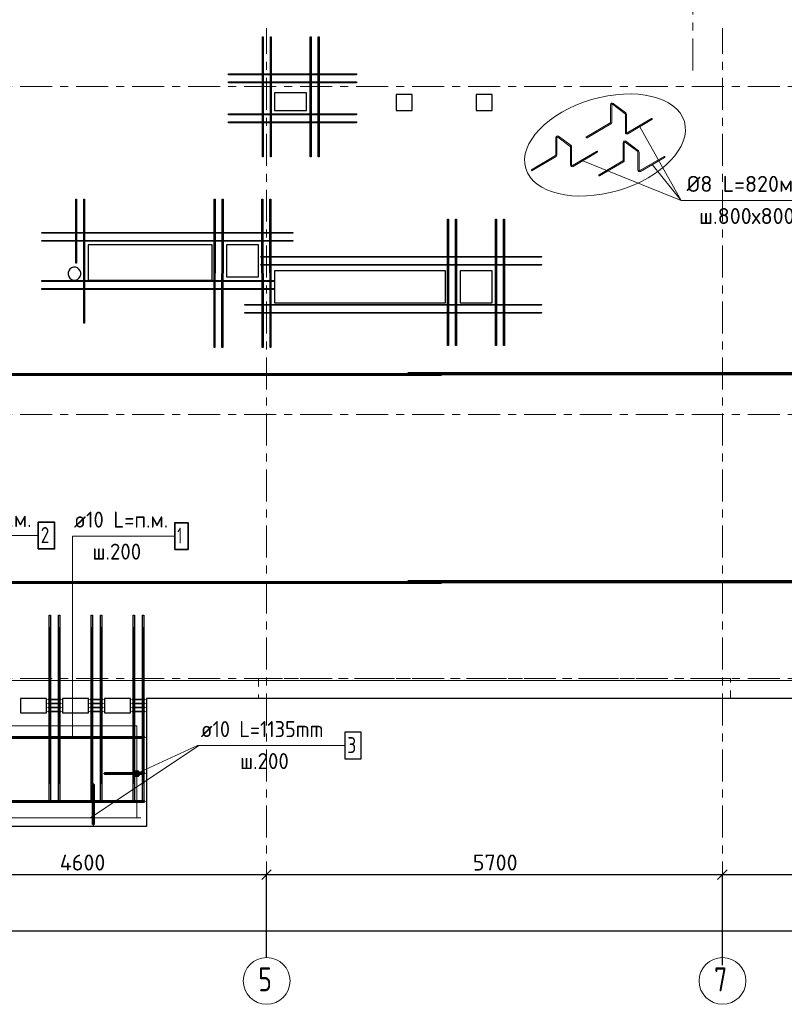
# Model space of a CAD drawing. Header units: metres. Extents: x -38 to 102, y -15 to 21.
# Tile 4 of 229: x 11 to 20, y -4 to 8. Entities that reach past the tile are written whole.
import ezdxf

# ---------------------------------------------------------------- set-up
doc = ezdxf.new("R2010")
doc.units = ezdxf.units.M
doc.header["$PDMODE"] = 65
for name, pattern in [('______11', [0.5, 0.4, -0.05, 0, -0.05]), ('______2', [0.0405, 0.03, -0.0105]), ('______3', [0.5, 0.4, -0.1]), ('______5', [1.1, 0.8, -0.1, 0.1, -0.1])]:
    doc.linetypes.add(name, pattern=pattern)
for name, color, linetype, lineweight in [('XR$2$Осевая линия (1)', 7, '______5', 13), ('XR$2$Размерная линия (1)', 7, 'Continuous', 13), ('XR$5$Арм. стержнями верхней зоны', 180, 'Continuous', 35), ('XR$5$Арм. стержнями нижней зоны', 180, 'Continuous', 35), ('XR$5$Арм.стержн. Арматура края', 96, 'Continuous', 35), ('XR$5$Арм.стержн. Доп. арматура', 180, 'Continuous', 35), ('XR$5$Арм.стержн. Хомут', 240, 'Continuous', 35), ('XR$5$Арм.стержн.горизонт. 1', 180, 'Continuous', 35), ('XR$5$Арм.стержн.горизонт. 2', 202, 'Continuous', 35), ('XR$5$Балка (1)', 7, '______3', 13), ('XR$5$Общий слой (1)_1', 7, 'Continuous', 13), ('XR$5$Перекрытие (1)', 7, 'Continuous', 35), ('XR$5$Текст_ примечание', 7, 'Continuous', 13)]:
    doc.layers.add(name, color=color, linetype=linetype, lineweight=lineweight)
doc.styles.add('ISOCPEUR', font='txt')
doc.dimstyles.new('DIMSTYLE_3', dxfattribs={"dimtxt": 0.2, "dimasz": 0.2, "dimexe": 0, "dimexo": 0, "dimgap": 0.1, "dimtad": 2, "dimdec": 0, "dimlfac": 1000, "dimrnd": 5, "dimzin": 12, "dimdsep": 46, "dimtxsty": 'ISOCPEUR', "dimblk1": 'ALL_ML_STRICH', "dimblk2": 'ALL_ML_STRICH', "dimsah": 1, "dimcen": 0, "dimclrd": 7, "dimclre": 256, "dimclrt": 7, "dimadec": 0, "dimazin": 0, "dimtfac": 1, "dimtdec": 0, "dimtix": 1, "dimtmove": 2, "dimatfit": 3, "dimfxl": 0, "dimtzin": 0, "dimlwd": 0, "dimlwe": -3, "dimarcsym": 0})

# ---------------------------------------------------------------- blocks, each defined once
blk = doc.blocks.new('ALL_ML_STRICH')
at = {"color": 0, "linetype": 'ByBlock', "lineweight": -2}
for p, q in [((-1, 0), (0.5, 0)), ((-0.3, -0.3), (0.3, 0.3)), ((0, -0.5), (0, 0.5))]:
    blk.add_line(p, q, dxfattribs=at)
blk = doc.blocks.new('*D12')
at = {"layer": 'DEFPOINTS', "color": 7, "linetype": 'Continuous', "lineweight": 13, "transparency": 33554687}
for p in [(0.5, -3.103), (0.5, -3.156), (61.6, -3.14)]:
    blk.add_point(p, dxfattribs=at)
at = {"layer": 'XR$2$Размерная линия (1)', "color": 9, "linetype": 'Continuous', "lineweight": -2, "true_color": 0xc7c7c7, "transparency": 33554687}
for p, q in [((0.5, -3.123), (0.5, -3.156)), ((61.6, -3.156), (61.6, -3.156))]:
    blk.add_line(p, q, dxfattribs=at)
at = {"layer": 'XR$2$Размерная линия (1)', "color": 7, "linetype": 'Continuous', "lineweight": -2, "transparency": 33554687}
blk.add_line((0.5, -3.156), (61.6, -3.156), dxfattribs=at)
at = {"layer": 'XR$2$Размерная линия (1)', "color": 7, "linetype": 'Continuous', "lineweight": 13, "transparency": 33554687, "xscale": 0.2, "yscale": 0.2, "zscale": 0.2, "rotation": 180}
blk.add_blockref('ALL_ML_STRICH', (0.5, -3.156), dxfattribs=at)
at = {"layer": 'XR$2$Размерная линия (1)', "color": 7, "linetype": 'Continuous', "lineweight": 13, "transparency": 33554687, "xscale": 0.2, "yscale": 0.2, "zscale": 0.2}
blk.add_blockref('ALL_ML_STRICH', (61.6, -3.156), dxfattribs=at)
at = {"layer": 'XR$2$Размерная линия (1)', "color": 7, "linetype": 'Continuous', "lineweight": 13, "transparency": 33554687, "insert": (31.1, -3.006), "char_height": 0.2, "width": 1, "attachment_point": 5, "style": 'ISOCPEUR'}
blk.add_mtext('\\A1;{61100}', dxfattribs=at)
blk = doc.blocks.new('*D15')
at = {"layer": 'DEFPOINTS', "color": 7, "linetype": 'Continuous', "lineweight": 13, "transparency": 33554687}
for p in [(9.15, -2.452), (9.15, -3.513), (13.75, -3.513)]:
    blk.add_point(p, dxfattribs=at)
at = {"layer": 'XR$2$Размерная линия (1)', "color": 9, "linetype": 'Continuous', "lineweight": -2, "true_color": 0xc7c7c7, "transparency": 33554687}
for p, q in [((9.15, -3.493), (9.15, -2.452)), ((13.75, -3.493), (13.75, -2.452))]:
    blk.add_line(p, q, dxfattribs=at)
at = {"layer": 'XR$2$Размерная линия (1)', "color": 7, "linetype": 'Continuous', "lineweight": -2, "transparency": 33554687}
blk.add_line((9.15, -2.452), (13.75, -2.452), dxfattribs=at)
at = {"layer": 'XR$2$Размерная линия (1)', "color": 7, "linetype": 'Continuous', "lineweight": 13, "transparency": 33554687, "xscale": 0.2, "yscale": 0.2, "zscale": 0.2, "rotation": 180}
blk.add_blockref('ALL_ML_STRICH', (9.15, -2.452), dxfattribs=at)
at = {"layer": 'XR$2$Размерная линия (1)', "color": 7, "linetype": 'Continuous', "lineweight": 13, "transparency": 33554687, "xscale": 0.2, "yscale": 0.2, "zscale": 0.2}
blk.add_blockref('ALL_ML_STRICH', (13.75, -2.452), dxfattribs=at)
at = {"layer": 'XR$2$Размерная линия (1)', "color": 7, "linetype": 'Continuous', "lineweight": 13, "transparency": 33554687, "insert": (11.45, -2.302), "char_height": 0.2, "width": 0.8, "attachment_point": 5, "style": 'ISOCPEUR'}
blk.add_mtext('\\A1;{4600}', dxfattribs=at)
blk = doc.blocks.new('*D16')
at = {"layer": 'DEFPOINTS', "color": 7, "linetype": 'Continuous', "lineweight": 13, "transparency": 33554687}
for p in [(13.75, -2.452), (13.75, -3.513), (19.45, -3.607)]:
    blk.add_point(p, dxfattribs=at)
at = {"layer": 'XR$2$Размерная линия (1)', "color": 9, "linetype": 'Continuous', "lineweight": -2, "true_color": 0xc7c7c7, "transparency": 33554687}
for p, q in [((13.75, -3.493), (13.75, -2.452)), ((19.45, -3.587), (19.45, -2.452))]:
    blk.add_line(p, q, dxfattribs=at)
at = {"layer": 'XR$2$Размерная линия (1)', "color": 7, "linetype": 'Continuous', "lineweight": -2, "transparency": 33554687}
blk.add_line((13.75, -2.452), (19.45, -2.452), dxfattribs=at)
at = {"layer": 'XR$2$Размерная линия (1)', "color": 7, "linetype": 'Continuous', "lineweight": 13, "transparency": 33554687, "xscale": 0.2, "yscale": 0.2, "zscale": 0.2, "rotation": 180}
blk.add_blockref('ALL_ML_STRICH', (13.75, -2.452), dxfattribs=at)
at = {"layer": 'XR$2$Размерная линия (1)', "color": 7, "linetype": 'Continuous', "lineweight": 13, "transparency": 33554687, "xscale": 0.2, "yscale": 0.2, "zscale": 0.2}
blk.add_blockref('ALL_ML_STRICH', (19.45, -2.452), dxfattribs=at)
at = {"layer": 'XR$2$Размерная линия (1)', "color": 7, "linetype": 'Continuous', "lineweight": 13, "transparency": 33554687, "insert": (16.61, -2.302), "char_height": 0.2, "width": 0.8, "attachment_point": 5, "style": 'ISOCPEUR'}
blk.add_mtext('\\A1;{5700}', dxfattribs=at)
blk = doc.blocks.new('*D17')
at = {"layer": 'DEFPOINTS', "color": 7, "linetype": 'Continuous', "lineweight": 13, "transparency": 33554687}
for p in [(19.45, -2.452), (23.95, -3.521), (19.45, -3.607)]:
    blk.add_point(p, dxfattribs=at)
at = {"layer": 'XR$2$Размерная линия (1)', "color": 9, "linetype": 'Continuous', "lineweight": -2, "true_color": 0xc7c7c7, "transparency": 33554687}
for p, q in [((19.45, -3.587), (19.45, -2.452)), ((23.95, -3.501), (23.95, -2.452))]:
    blk.add_line(p, q, dxfattribs=at)
at = {"layer": 'XR$2$Размерная линия (1)', "color": 7, "linetype": 'Continuous', "lineweight": -2, "transparency": 33554687}
blk.add_line((19.45, -2.452), (23.95, -2.452), dxfattribs=at)
at = {"layer": 'XR$2$Размерная линия (1)', "color": 7, "linetype": 'Continuous', "lineweight": 13, "transparency": 33554687, "xscale": 0.2, "yscale": 0.2, "zscale": 0.2, "rotation": 180}
blk.add_blockref('ALL_ML_STRICH', (19.45, -2.452), dxfattribs=at)
at = {"layer": 'XR$2$Размерная линия (1)', "color": 7, "linetype": 'Continuous', "lineweight": 13, "transparency": 33554687, "xscale": 0.2, "yscale": 0.2, "zscale": 0.2}
blk.add_blockref('ALL_ML_STRICH', (23.95, -2.452), dxfattribs=at)
at = {"layer": 'XR$2$Размерная линия (1)', "color": 7, "linetype": 'Continuous', "lineweight": 13, "transparency": 33554687, "insert": (21.7, -2.302), "char_height": 0.2, "width": 0.8, "attachment_point": 5, "style": 'ISOCPEUR'}
blk.add_mtext('\\A1;{4500}', dxfattribs=at)

msp = doc.modelspace()

# ---------------------------------------------------------------- hatches: boundary and pattern name
at = {"layer": 'XR$5$Арм.стержн. Арматура края', "linetype": 'Continuous', "lineweight": 13, "transparency": 33554687}
for points in [[(12.1258, -1.2269), (12.0988, -1.1683), (12.0922, -1.1862)], [(12.1258, -1.2269), (12.0922, -1.1862), (12.1079, -1.2203)], [(12.1079, -1.2203), (12.0922, -1.1862), (12.0953, -1.2054)], [(12.145, -1.2238), (12.1137, -1.1557), (12.0988, -1.1683)], [(12.145, -1.2238), (12.0988, -1.1683), (12.1258, -1.2269)], [(12.1599, -1.2112), (12.1329, -1.1526), (12.1137, -1.1557)], [(12.1599, -1.2112), (12.1137, -1.1557), (12.145, -1.2238)], [(12.1665, -1.1933), (12.1508, -1.1592), (12.1329, -1.1526)], [(12.1665, -1.1933), (12.1329, -1.1526), (12.1599, -1.2112)], [(12.1508, -1.1592), (12.1665, -1.1933), (12.1634, -1.1741)]]:
    msp.add_hatch(color=7, dxfattribs=at).paths.add_polyline_path(points)

# ---------------------------------------------------------------- linework, layer by layer
at = {"layer": 'XR$2$Осевая линия (1)', "color": 253, "linetype": '______11', "lineweight": 13, "true_color": 0xa0a0a0, "transparency": 33554687}
for p, q in [((19.08, 7.6), (19.08, 19.78)), ((13.75, -3.39), (13.75, 8.13)), ((19.45, -3.39), (19.45, 8.13)), ((-2.63, 7.4), (62.6, 7.4)), ((-2.63, 3.3), (62.6, 3.3)), ((-2.63, 0), (62.6, 0))]:
    msp.add_line(p, q, dxfattribs=at)
at = {"layer": 'XR$2$Осевая линия (1)', "color": 7, "linetype": 'Continuous', "lineweight": 13, "transparency": 33554687}
for centre in [(13.7524, -3.7819), (19.4524, -3.7819)]:
    msp.add_circle(centre, 0.2924, dxfattribs=at)
at = {"layer": 'XR$5$Арм. стержнями верхней зоны', "color": 7, "linetype": 'Continuous', "lineweight": 13, "transparency": 33554687}
msp.add_line((9.614, 1.7857), (10.894, 1.7857), dxfattribs=at)
at = {"layer": 'XR$5$Арм. стержнями верхней зоны', "color": 7, "linetype": 'Continuous', "lineweight": 35, "transparency": 33554687}
msp.add_lwpolyline([(10.894, 1.619), (11.1006, 1.619), (11.1006, 1.9524), (10.894, 1.9524), (10.894, 1.619)], dxfattribs=at)
at = {"layer": 'XR$5$Арм. стержнями верхней зоны', "color": 4, "linetype": 'Continuous', "lineweight": 50, "transparency": 33554687}
for points in [[(15.94, 1.1951), (4.24, 1.1951), (4.24, 1.2051), (15.94, 1.2051), (15.94, 1.1951)], [(27.22, 1.2051), (15.52, 1.2051), (15.52, 1.2151), (27.22, 1.2151), (27.22, 1.2051)], [(12.225, -1.5448), (8.925, -1.5448), (8.925, -1.5348), (12.225, -1.5348), (12.225, -1.5448)]]:
    msp.add_lwpolyline(points, dxfattribs=at)
at = {"layer": 'XR$5$Арм. стержнями нижней зоны', "color": 7, "linetype": 'Continuous', "lineweight": 13, "transparency": 33554687}
for q in [(12.6024, 1.7784), (11.3224, -0.7398)]:
    msp.add_line((11.3224, 1.7784), q, dxfattribs=at)
at = {"layer": 'XR$5$Арм. стержнями нижней зоны', "color": 4, "linetype": 'Continuous', "lineweight": 50, "transparency": 33554687}
for points in [[(15.94, 3.7951), (4.24, 3.7951), (4.24, 3.8051), (15.94, 3.8051), (15.94, 3.7951)], [(27.22, 3.8051), (15.52, 3.8051), (15.52, 3.8151), (27.22, 3.8151), (27.22, 3.8051)], [(12.225, -0.7448), (8.925, -0.7448), (8.925, -0.7348), (12.225, -0.7348), (12.225, -0.7448)]]:
    msp.add_lwpolyline(points, dxfattribs=at)
at = {"layer": 'XR$5$Арм. стержнями нижней зоны', "color": 7, "linetype": 'Continuous', "lineweight": 35, "transparency": 33554687}
msp.add_lwpolyline([(12.6024, 1.6117), (12.769, 1.6117), (12.769, 1.945), (12.6024, 1.945), (12.6024, 1.6117)], dxfattribs=at)
at = {"layer": 'XR$5$Арм.стержн. Арматура края', "color": 7, "linetype": 'Continuous', "lineweight": 13, "transparency": 33554687}
for p, q in [((12.8885, -0.8403), (12.1293, -1.1898)), ((12.8885, -0.8403), (14.7285, -0.8403)), ((12.0953, -1.2054), (12.0953, -1.2054)), ((12.1137, -1.1557), (12.1137, -1.1557)), ((12.145, -1.2238), (12.145, -1.2238)), ((12.1634, -1.1741), (12.1634, -1.1741))]:
    msp.add_line(p, q, dxfattribs=at)
at = {"layer": 'XR$5$Арм.стержн. Арматура края', "color": 7, "linetype": 'Continuous', "lineweight": 25, "transparency": 33554687}
msp.add_lwpolyline([(14.7285, -1.007), (14.9351, -1.007), (14.9351, -0.6736), (14.7285, -0.6736), (14.7285, -1.007)], dxfattribs=at)
at = {"layer": 'XR$5$Арм.стержн. Арматура края', "color": 4, "linetype": 'Continuous', "lineweight": 50, "transparency": 33554687}
for points in [[(12.225, -1.1948), (11.725, -1.1948), (11.725, -1.1848), (12.225, -1.1848), (12.225, -1.1948)], [(11.58, -1.8248), (11.58, -1.3248), (11.59, -1.3248), (11.59, -1.8248), (11.58, -1.8248)]]:
    msp.add_lwpolyline(points, dxfattribs=at)
at = {"layer": 'XR$5$Арм.стержн. Арматура края', "color": 7, "linetype": 'Continuous', "lineweight": 13, "transparency": 33554687}
msp.add_circle((12.1293, -1.1898), 0.0375, dxfattribs=at)
at = {"layer": 'XR$5$Арм.стержн. Доп. арматура', "color": 34, "linetype": 'Continuous', "lineweight": 25, "transparency": 33554687}
for points in [[(13.6981, 6.5202), (13.6981, 8.0202), (13.7101, 8.0202), (13.7101, 6.5202), (13.6981, 6.5202)], [(13.6981, 6.5202), (13.6981, 8.0202), (13.7101, 8.0202), (13.7101, 6.5202), (13.6981, 6.5202)], [(13.7981, 6.5202), (13.7981, 8.0202), (13.8101, 8.0202), (13.8101, 6.5202), (13.7981, 6.5202)], [(13.7981, 6.5202), (13.7981, 8.0202), (13.8101, 8.0202), (13.8101, 6.5202), (13.7981, 6.5202)], [(14.2979, 6.5202), (14.2979, 8.0202), (14.3099, 8.0202), (14.3099, 6.5202), (14.2979, 6.5202)], [(14.2979, 6.5202), (14.2979, 8.0202), (14.3099, 8.0202), (14.3099, 6.5202), (14.2979, 6.5202)], [(14.3979, 6.5202), (14.3979, 8.0202), (14.4099, 8.0202), (14.4099, 6.5202), (14.3979, 6.5202)], [(14.3979, 6.5202), (14.3979, 8.0202), (14.4099, 8.0202), (14.4099, 6.5202), (14.3979, 6.5202)], [(13.274, 7.5562), (14.874, 7.5562), (14.874, 7.5442), (13.274, 7.5442), (13.274, 7.5562)], [(13.274, 7.5562), (14.874, 7.5562), (14.874, 7.5442), (13.274, 7.5442), (13.274, 7.5562)], [(13.274, 7.4562), (14.874, 7.4562), (14.874, 7.4442), (13.274, 7.4442), (13.274, 7.4562)], [(13.274, 7.4562), (14.874, 7.4562), (14.874, 7.4442), (13.274, 7.4442), (13.274, 7.4562)], [(13.274, 7.0563), (14.874, 7.0563), (14.874, 7.0443), (13.274, 7.0443), (13.274, 7.0563)], [(13.274, 7.0563), (14.874, 7.0563), (14.874, 7.0443), (13.274, 7.0443), (13.274, 7.0563)], [(13.274, 6.9563), (14.874, 6.9563), (14.874, 6.9443), (13.274, 6.9443), (13.274, 6.9563)], [(13.274, 6.9563), (14.874, 6.9563), (14.874, 6.9443), (13.274, 6.9443), (13.274, 6.9563)], [(11.364, 5.1898), (11.364, 5.9898), (11.376, 5.9898), (11.376, 5.1898), (11.364, 5.1898)], [(11.364, 5.1898), (11.364, 5.9898), (11.376, 5.9898), (11.376, 5.1898), (11.364, 5.1898)], [(11.464, 4.4398), (11.464, 5.9898), (11.476, 5.9898), (11.476, 4.4398), (11.464, 4.4398)], [(11.464, 4.4398), (11.464, 5.9898), (11.476, 5.9898), (11.476, 4.4398), (11.464, 4.4398)], [(13.0937, 4.1367), (13.0944, 5.9899), (13.1064, 5.9899), (13.1057, 4.1367), (13.0937, 4.1367)], [(13.0937, 4.1367), (13.0944, 5.9899), (13.1064, 5.9899), (13.1057, 4.1367), (13.0937, 4.1367)], [(13.1937, 4.1367), (13.1944, 5.9898), (13.2064, 5.9898), (13.2057, 4.1367), (13.1937, 4.1367)], [(13.1937, 4.1367), (13.1944, 5.9898), (13.2064, 5.9898), (13.2057, 4.1367), (13.1937, 4.1367)], [(13.6944, 4.1367), (13.6938, 5.9898), (13.7058, 5.9898), (13.7064, 4.1367), (13.6944, 4.1367)], [(13.6944, 4.1367), (13.6938, 5.9898), (13.7058, 5.9898), (13.7064, 4.1367), (13.6944, 4.1367)], [(13.7944, 4.1367), (13.7938, 5.9899), (13.8058, 5.9899), (13.8064, 4.1367), (13.7944, 4.1367)], [(13.7944, 4.1367), (13.7938, 5.9899), (13.8058, 5.9899), (13.8064, 4.1367), (13.7944, 4.1367)], [(16.014, 4.1602), (16.014, 5.7402), (16.026, 5.7402), (16.026, 4.1602), (16.014, 4.1602)], [(16.014, 4.1602), (16.014, 5.7402), (16.026, 5.7402), (16.026, 4.1602), (16.014, 4.1602)], [(16.114, 4.1602), (16.114, 5.7402), (16.126, 5.7402), (16.126, 4.1602), (16.114, 4.1602)], [(16.114, 4.1602), (16.114, 5.7402), (16.126, 5.7402), (16.126, 4.1602), (16.114, 4.1602)], [(16.614, 4.1602), (16.614, 5.7402), (16.626, 5.7402), (16.626, 4.1602), (16.614, 4.1602)], [(16.614, 4.1602), (16.614, 5.7402), (16.626, 5.7402), (16.626, 4.1602), (16.614, 4.1602)], [(16.714, 4.1602), (16.714, 5.7402), (16.726, 5.7402), (16.726, 4.1602), (16.714, 4.1602)], [(16.714, 4.1602), (16.714, 5.7402), (16.726, 5.7402), (16.726, 4.1602), (16.714, 4.1602)], [(10.9417, 5.5762), (14.0801, 5.5762), (14.0801, 5.5642), (10.9417, 5.5642), (10.9417, 5.5762)], [(10.9417, 5.5762), (14.0801, 5.5762), (14.0801, 5.5642), (10.9417, 5.5642), (10.9417, 5.5762)], [(10.9417, 5.4762), (14.0801, 5.4762), (14.0801, 5.4642), (10.9417, 5.4642), (10.9417, 5.4762)], [(10.9417, 5.4762), (14.0801, 5.4762), (14.0801, 5.4642), (10.9417, 5.4642), (10.9417, 5.4762)], [(13.68, 5.2761), (17.19, 5.2761), (17.19, 5.2641), (13.68, 5.2641), (13.68, 5.2761)], [(13.68, 5.2761), (17.19, 5.2761), (17.19, 5.2641), (13.68, 5.2641), (13.68, 5.2761)], [(13.68, 5.1761), (17.19, 5.1761), (17.19, 5.1641), (13.68, 5.1641), (13.68, 5.1761)], [(13.68, 5.1761), (17.19, 5.1761), (17.19, 5.1641), (13.68, 5.1641), (13.68, 5.1761)], [(10.9417, 4.9758), (13.8501, 4.9758), (13.8501, 4.9638), (10.9417, 4.9638), (10.9417, 4.9758)], [(10.9417, 4.9758), (13.8501, 4.9758), (13.8501, 4.9638), (10.9417, 4.9638), (10.9417, 4.9758)], [(10.9417, 4.8758), (13.8501, 4.8758), (13.8501, 4.8638), (10.9417, 4.8638), (10.9417, 4.8758)], [(10.9417, 4.8758), (13.8501, 4.8758), (13.8501, 4.8638), (10.9417, 4.8638), (10.9417, 4.8758)], [(13.4799, 4.6761), (17.19, 4.6761), (17.19, 4.6641), (13.4799, 4.6641), (13.4799, 4.6761)], [(13.4799, 4.6761), (17.19, 4.6761), (17.19, 4.6641), (13.4799, 4.6641), (13.4799, 4.6761)], [(13.4799, 4.5761), (17.19, 4.5761), (17.19, 4.5641), (13.4799, 4.5641), (13.4799, 4.5761)], [(13.4799, 4.5761), (17.19, 4.5761), (17.19, 4.5641), (13.4799, 4.5641), (13.4799, 4.5761)]]:
    msp.add_lwpolyline(points, dxfattribs=at)
at = {"layer": 'XR$5$Арм.стержн. Хомут', "color": 40, "linetype": 'Continuous', "lineweight": 25, "transparency": 33554687}
for points in [[(11.02, -0.2608), (11.178, -0.2608), (11.178, -0.2688), (11.02, -0.2688), (11.02, -0.2608)], [(11.02, -0.3108), (11.178, -0.3108), (11.178, -0.3188), (11.02, -0.3188), (11.02, -0.3108)], [(11.02, -0.3608), (11.178, -0.3608), (11.178, -0.3688), (11.02, -0.3688), (11.02, -0.3608)], [(11.545, -0.2608), (11.703, -0.2608), (11.703, -0.2688), (11.545, -0.2688), (11.545, -0.2608)], [(11.545, -0.3108), (11.703, -0.3108), (11.703, -0.3188), (11.545, -0.3188), (11.545, -0.3108)], [(11.545, -0.3608), (11.703, -0.3608), (11.703, -0.3688), (11.545, -0.3688), (11.545, -0.3608)], [(12.07, -0.2608), (12.228, -0.2608), (12.228, -0.2688), (12.07, -0.2688), (12.07, -0.2608)], [(12.07, -0.3108), (12.228, -0.3108), (12.228, -0.3188), (12.07, -0.3188), (12.07, -0.3108)], [(12.07, -0.3608), (12.228, -0.3608), (12.228, -0.3688), (12.07, -0.3688), (12.07, -0.3608)], [(11.02, -0.4108), (11.178, -0.4108), (11.178, -0.4188), (11.02, -0.4188), (11.02, -0.4108)], [(11.545, -0.4108), (11.703, -0.4108), (11.703, -0.4188), (11.545, -0.4188), (11.545, -0.4108)], [(12.07, -0.4108), (12.228, -0.4108), (12.228, -0.4188), (12.07, -0.4188), (12.07, -0.4108)]]:
    msp.add_lwpolyline(points, dxfattribs=at)
at = {"layer": 'XR$5$Арм.стержн.горизонт. 1', "color": 7, "linetype": 'Continuous', "lineweight": 25, "transparency": 33554687}
for points in [[(11.049, 0.7902), (11.049, -1.5498), (11.033, -1.5498), (11.033, 0.7902), (11.049, 0.7902)], [(11.167, 0.7902), (11.167, -1.5498), (11.151, -1.5498), (11.151, 0.7902), (11.167, 0.7902)], [(11.574, 0.7902), (11.574, -1.5498), (11.558, -1.5498), (11.558, 0.7902), (11.574, 0.7902)], [(11.692, 0.7902), (11.692, -1.5498), (11.676, -1.5498), (11.676, 0.7902), (11.692, 0.7902)], [(12.099, 0.7902), (12.099, -1.5498), (12.083, -1.5498), (12.083, 0.7902), (12.099, 0.7902)], [(12.217, 0.7902), (12.217, -1.5498), (12.201, -1.5498), (12.201, 0.7902), (12.217, 0.7902)]]:
    msp.add_lwpolyline(points, dxfattribs=at)
at = {"layer": 'XR$5$Арм.стержн.горизонт. 2', "color": 34, "linetype": 'Continuous', "lineweight": 25, "transparency": 33554687}
for points in [[(11.035, -1.3148), (11.035, 0.6352), (11.047, 0.6352), (11.047, -1.3148), (11.035, -1.3148)], [(11.153, -1.3148), (11.153, 0.6352), (11.165, 0.6352), (11.165, -1.3148), (11.153, -1.3148)], [(11.56, -1.3148), (11.56, 0.6352), (11.572, 0.6352), (11.572, -1.3148), (11.56, -1.3148)], [(11.678, -1.3148), (11.678, 0.6352), (11.69, 0.6352), (11.69, -1.3148), (11.678, -1.3148)], [(12.085, -1.3148), (12.085, 0.6352), (12.097, 0.6352), (12.097, -1.3148), (12.085, -1.3148)], [(12.203, -1.3148), (12.203, 0.6352), (12.215, 0.6352), (12.215, -1.3148), (12.203, -1.3148)]]:
    msp.add_lwpolyline(points, dxfattribs=at)
at = {"layer": 'XR$5$Балка (1)', "color": 7, "linetype": '______2', "lineweight": 18, "transparency": 33554687}
for p, q in [((13.6501, 0.0002), (13.6501, -0.2498)), ((19.55, 0.0002), (13.6501, 0.0002)), ((19.55, -0.2498), (19.55, 0.0002))]:
    msp.add_line(p, q, dxfattribs=at)
at = {"layer": 'XR$5$Общий слой (1)_1', "color": 7, "linetype": 'Continuous', "lineweight": 13, "transparency": 33554687}
msp.add_line((11.5474, -1.7445), (12.9048, -0.8403), dxfattribs=at)
for points in [[(32.4113, 8.4245), (32.4113, -0.0255), (0.2713, -0.0255)], [(12.1293, -1.7345), (12.1293, -0.5945), (9.0293, -0.5945), (9.0293, -1.7445), (12.1793, -1.7445)]]:
    msp.add_lwpolyline(points, dxfattribs=at)
at = {"layer": 'XR$5$Перекрытие (1)', "color": 7, "linetype": 'Continuous', "lineweight": 25, "transparency": 33554687}
for p, q in [((13.849, 7.3202), (13.849, 7.1002)), ((14.249, 7.3202), (13.849, 7.3202)), ((14.249, 7.1002), (14.249, 7.3202)), ((15.57, 7.3002), (15.37, 7.3001)), ((15.37, 7.3001), (15.37, 7.1002)), ((15.57, 7.1002), (15.57, 7.3002)), ((16.57, 7.3002), (16.37, 7.3001)), ((16.37, 7.3001), (16.37, 7.1002)), ((16.57, 7.1002), (16.57, 7.3002)), ((13.849, 7.1002), (14.249, 7.1002)), ((15.37, 7.1002), (15.57, 7.1002)), ((16.37, 7.1002), (16.57, 7.1002)), ((11.52, 5.4203), (11.52, 4.9803)), ((13.07, 5.4203), (11.52, 5.4203)), ((13.07, 4.9803), (13.07, 5.4203)), ((13.6501, 5.4201), (13.2501, 5.42)), ((13.2501, 5.42), (13.2501, 5.02)), ((13.6501, 5.0201), (13.6501, 5.4201)), ((11.2765, 5.0969), (11.2687, 5.0729)), ((11.2687, 5.0729), (11.2687, 5.0477)), ((11.2687, 5.0477), (11.2765, 5.0237)), ((11.2913, 5.1174), (11.2765, 5.0969)), ((11.3117, 5.1322), (11.2913, 5.1174)), ((11.3357, 5.14), (11.3117, 5.1322)), ((11.361, 5.14), (11.3357, 5.14)), ((11.385, 5.1322), (11.361, 5.14)), ((11.4054, 5.1174), (11.385, 5.1322)), ((11.4202, 5.0969), (11.4054, 5.1174)), ((11.428, 5.0729), (11.4202, 5.0969)), ((11.4202, 5.0237), (11.428, 5.0477)), ((11.428, 5.0477), (11.428, 5.0729)), ((13.85, 5.0968), (13.85, 4.6968)), ((15.99, 5.0968), (13.85, 5.0968)), ((15.99, 4.6968), (15.99, 5.0968)), ((16.17, 5.0968), (16.17, 4.6968)), ((16.57, 5.0968), (16.17, 5.0968)), ((16.57, 4.6968), (16.57, 5.0968)), ((11.2765, 5.0237), (11.2913, 5.0033)), ((11.2913, 5.0033), (11.3117, 4.9885)), ((11.3117, 4.9885), (11.3357, 4.9807)), ((11.3357, 4.9807), (11.361, 4.9807)), ((11.361, 4.9807), (11.385, 4.9885)), ((11.385, 4.9885), (11.4054, 5.0033)), ((11.4054, 5.0033), (11.4202, 5.0237)), ((11.52, 4.9803), (13.07, 4.9803)), ((13.2501, 5.02), (13.6501, 5.0201)), ((13.85, 4.6968), (15.99, 4.6968)), ((16.17, 4.6968), (16.57, 4.6968)), ((11, -0.2498), (10.675, -0.2498)), ((10.675, -0.2498), (10.675, -0.4298)), ((11, -0.4298), (11, -0.2498)), ((11.525, -0.2498), (11.2, -0.2498)), ((11.2, -0.2498), (11.2, -0.4298)), ((11.525, -0.4298), (11.525, -0.2498)), ((12.05, -0.2498), (11.725, -0.2498)), ((11.725, -0.2498), (11.725, -0.4298)), ((12.05, -0.4298), (12.05, -0.2498)), ((13.6501, -0.2498), (12.25, -0.2498)), ((12.25, -0.2498), (12.25, -0.4298)), ((13.6501, -0.2498), (13.6501, -0.2498)), ((19.55, -0.2498), (13.6501, -0.2498)), ((25.925, -0.2499), (19.55, -0.2498)), ((10.675, -0.4298), (11, -0.4298)), ((11.2, -0.4298), (11.525, -0.4298)), ((11.725, -0.4298), (12.05, -0.4298)), ((12.25, -0.4298), (12.25, -1.8498)), ((12.25, -1.8498), (8.9, -1.8498))]:
    msp.add_line(p, q, dxfattribs=at)
at = {"layer": 'XR$5$Текст_ примечание', "color": 7, "linetype": 'Continuous', "lineweight": 13, "transparency": 33554687}
for p, q in [((18.0525, 6.9508), (18.0525, 7.1716)), ((18.0665, 6.9508), (18.0665, 7.1716)), ((18.0778, 7.1772), (18.2345, 7.0586)), ((18.0862, 7.1883), (18.2429, 7.0698)), ((18.2373, 6.8276), (18.2373, 7.0531)), ((18.2513, 6.8276), (18.2513, 7.0531)), ((17.7508, 6.7695), (18.0491, 6.9448)), ((17.7579, 6.7574), (18.0562, 6.9327)), ((18.2618, 6.8216), (18.5631, 6.9987)), ((18.2689, 6.8095), (18.5702, 6.9866)), ((18.9345, 5.9732), (18.4166, 6.8963)), ((17.4009, 6.7789), (17.5577, 6.6604)), ((17.3672, 6.5414), (17.3672, 6.7621)), ((17.3812, 6.5414), (17.3812, 6.7621)), ((17.3925, 6.7677), (17.5492, 6.6492)), ((18.2104, 6.4775), (18.2104, 6.6982)), ((18.2244, 6.4775), (18.2244, 6.6982)), ((18.2357, 6.7038), (18.3924, 6.5853)), ((18.2441, 6.715), (18.4008, 6.5964)), ((17.0655, 6.36), (17.3638, 6.5353)), ((17.552, 6.4182), (17.552, 6.6436)), ((17.566, 6.4182), (17.566, 6.6436)), ((17.5765, 6.4121), (17.8779, 6.5892)), ((17.5836, 6.4001), (17.885, 6.5772)), ((18.3952, 6.3542), (18.3952, 6.5797)), ((18.4092, 6.3542), (18.4092, 6.5797)), ((18.4197, 6.3482), (18.721, 6.5253)), ((17.0726, 6.3479), (17.3709, 6.5233)), ((18.9345, 5.9732), (17.7055, 6.4717)), ((17.9087, 6.2961), (18.207, 6.4714)), ((17.9158, 6.284), (18.2141, 6.4593)), ((18.4268, 6.3361), (18.7281, 6.5132))]:
    msp.add_line(p, q, dxfattribs=at)
msp.add_lwpolyline([(20.5877, 5.9732), (18.9345, 5.9732), (18.5745, 6.423)], dxfattribs=at)
for centre, radius, start, end in [((18.0735, 7.1716), 0.021, 52.90778, 180), ((18.0735, 7.1716), 0.007, 52.90778, 180), ((18.2303, 7.0531), 0.007, 0, 52.90778), ((18.2303, 7.0531), 0.021, 0, 52.90778), ((18.0455, 6.9508), 0.007, 300.44704, 0), ((18.0455, 6.9508), 0.021, 300.44704, 0), ((18.5667, 6.9926), 0.007, 300.44704, 120.44704), ((17.3882, 6.7621), 0.021, 52.90778, 180), ((18.2583, 6.8276), 0.021, 180, 300.44704), ((18.2583, 6.8276), 0.007, 180, 300.44704), ((17.3882, 6.7621), 0.007, 52.90778, 180), ((17.545, 6.6436), 0.007, 0, 52.90778), ((17.545, 6.6436), 0.021, 0, 52.90778), ((17.7543, 6.7634), 0.007, 120.44704, 300.44704), ((18.2314, 6.6982), 0.021, 52.90778, 180), ((18.2314, 6.6982), 0.007, 52.90778, 180), ((17.3602, 6.5414), 0.007, 300.44704, 0), ((17.3602, 6.5414), 0.021, 300.44704, 0), ((17.8814, 6.5832), 0.007, 300.44704, 120.44704), ((18.3882, 6.5797), 0.007, 0, 52.90778), ((18.3882, 6.5797), 0.021, 0, 52.90778), ((18.7246, 6.5193), 0.007, 300.44704, 120.44704), ((17.573, 6.4182), 0.021, 180, 300.44704), ((17.573, 6.4182), 0.007, 180, 300.44704), ((18.2034, 6.4775), 0.007, 300.44704, 0), ((18.2034, 6.4775), 0.021, 300.44704, 0), ((17.0691, 6.354), 0.007, 120.44704, 300.44704), ((17.9122, 6.2901), 0.007, 120.44704, 300.44704), ((18.4162, 6.3542), 0.021, 180, 300.44704), ((18.4162, 6.3542), 0.007, 180, 300.44704)]:
    msp.add_arc(centre, radius, start, end, dxfattribs=at)
msp.add_ellipse((17.9833, 6.6686), major_axis=(0.9918, 0.2925), ratio=0.5719283, dxfattribs=at)

# ---------------------------------------------------------------- texts
at = {"layer": 'XR$2$Осевая линия (1)', "color": 7, "linetype": 'Continuous', "lineweight": 13, "transparency": 33554687, "char_height": 0.3, "width": 0.326407, "attachment_point": 7, "style": 'ISOCPEUR'}
for s, insert in [('\\W0.78;5', (13.6474, -3.9124)), ('\\W0.78;7', (19.3474, -3.9124))]:
    msp.add_mtext(s, dxfattribs=dict(at, insert=insert))
at = {"layer": 'XR$5$Арм. стержнями верхней зоны', "color": 7, "linetype": 'Continuous', "lineweight": 25, "transparency": 33554687, "char_height": 0.2, "attachment_point": 7, "style": 'ISOCPEUR'}
for s, insert, width in [('\\W0.94;ø10 L=п.м.', (9.634, 1.8924), 1.333221), ('\\W0.78;2', (10.9273, 1.6924), 0.217605)]:
    msp.add_mtext(s, dxfattribs=dict(at, insert=insert, width=width))
at = {"layer": 'XR$5$Арм. стержнями нижней зоны', "color": 7, "linetype": 'Continuous', "lineweight": 25, "transparency": 33554687, "char_height": 0.2, "attachment_point": 7, "style": 'ISOCPEUR'}
for s, insert, width in [('\\W0.94;ø10 L=п.м.', (11.3424, 1.885), 1.333221), ('\\W0.56;1', (12.6357, 1.685), 0.155556), ('\\W0.95;ш.200 ', (11.5724, 1.485), 0.874664)]:
    msp.add_mtext(s, dxfattribs=dict(at, insert=insert, width=width))
at = {"layer": 'XR$5$Арм.стержн. Арматура края', "color": 7, "linetype": 'Continuous', "lineweight": 25, "transparency": 33554687, "char_height": 0.2, "attachment_point": 7, "style": 'ISOCPEUR'}
for s, insert, width in [('\\W0.92;ø10 L=1135mm ', (12.9285, -0.7336), 1.871128), ('\\W0.78;3', (14.7618, -0.9336), 0.217605), ('\\W0.95;ш.200 ', (13.4185, -1.1336), 0.874664)]:
    msp.add_mtext(s, dxfattribs=dict(at, insert=insert, width=width))
at = {"layer": 'XR$5$Текст_ примечание', "color": 7, "linetype": 'Continuous', "lineweight": 13, "transparency": 33554687, "insert": (19.7565, 6.2823), "char_height": 0.2, "width": 1.5535, "attachment_point": 2, "line_spacing_factor": 1.204819}
msp.add_mtext('\\A1;{\\fISOCPEUR|i0|b0;\\H0.200000;\\W1.000000;\\C7;Ø8 L=820мм}\\P{\\fISOCPEUR|i0|b0;\\H0.200000;\\W1.000000;\\C7;ш.800х800}\\P', dxfattribs=at)

# ---------------------------------------------------------------- dimensions: what is measured, and where the dimension line sits
at = {"layer": 'XR$2$Размерная линия (1)', "color": 7, "linetype": 'Continuous', "lineweight": 13, "transparency": 33554687}
for base, p1, p2, picture, middle in [((13.75, -2.452), (9.15, -3.4932), (13.75, -3.4932), '*D15', (11.45, -2.302)), ((19.45, -2.452), (13.75, -3.4932), (19.45, -3.5875), '*D16', (16.61, -2.302)), ((23.95, -2.452), (19.45, -3.5875), (23.95, -3.5008), '*D17', (21.7, -2.302)), ((61.6, -3.1563), (0.5, -3.1233), (61.6, -3.1563), '*D12', (31.1, -3.0063))]:
    dim = msp.add_linear_dim(base=base, p1=p1, p2=p2, dimstyle='DIMSTYLE_3', override={"dimpost": '<>', "dimclrd": 7, "dimclre": 9, "dimclrt": 7, "dimlwd": 0, "dimlwe": 65533}, dxfattribs=at)
    dim.commit()
    dim.dimension.update_dxf_attribs({"geometry": picture, "text_midpoint": middle, "dimtype": 160})

doc.saveas('drawing.dxf')
